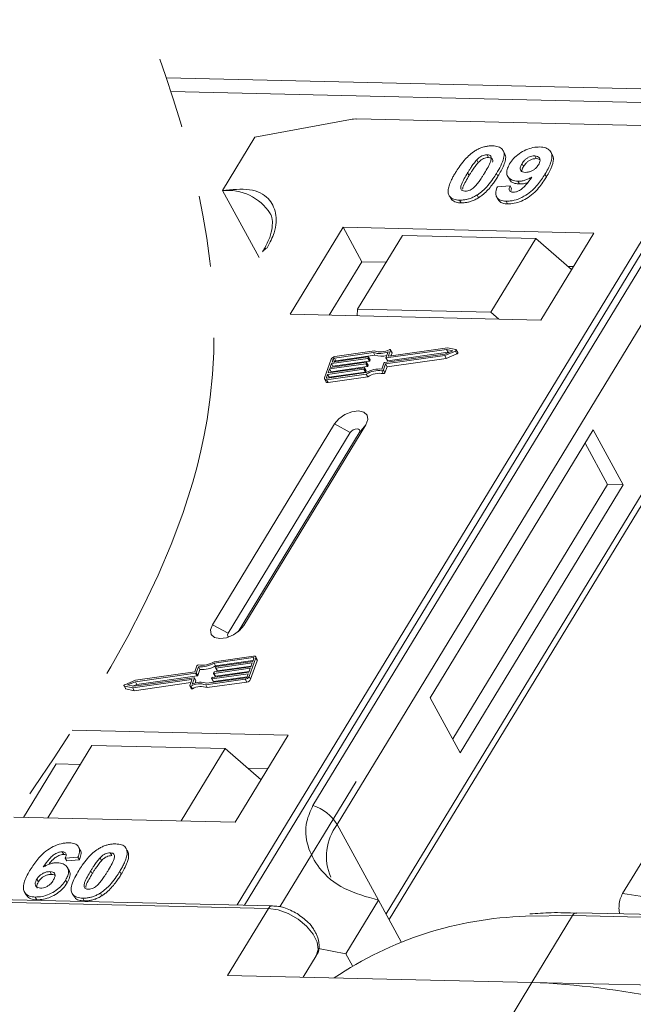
# Model space of a CAD drawing. Header units: millimetres. Extents: x 1678 to 3141, y 466 to 1499.
# Tile 74 of 81: x 2858 to 2886, y 1262 to 1307. Entities that reach past the tile are written whole.
import ezdxf

# ---------------------------------------------------------------- set-up
doc = ezdxf.new("R2010")
doc.units = ezdxf.units.MM
doc.linetypes.add('PHANTOM2', pattern=[31.75, 15.875, -3.175, 3.175, -3.175, 3.175, -3.175])

msp = doc.modelspace()

# ---------------------------------------------------------------- linework, layer by layer
at = {"color": 7, "linetype": 'Continuous', "lineweight": 15}
for p, q in [((2891.799, 1303.763), (2864.342, 1304.393)), ((2864.552, 1303.765), (2891.785, 1303.141)), ((2868.403, 1301.685), (2872.78, 1302.491)), ((2873.066, 1302.512), (2889.282, 1302.14)), ((2889.282, 1302.14), (2867.586, 1266.483)), ((2867.919, 1266.475), (2889.599, 1302.105)), ((2868.403, 1301.685), (2866.909, 1299.23)), ((2879.042, 1300.871), (2879.111, 1300.745)), ((2879.839, 1300.942), (2879.77, 1301.068)), ((2881.296, 1300.695), (2881.227, 1300.821)), ((2882.027, 1300.877), (2881.958, 1301.003)), ((2878.57, 1300.638), (2878.639, 1300.512)), ((2880.641, 1300.462), (2880.71, 1300.336)), ((2878.148, 1300.047), (2878.217, 1299.921)), ((2879.54, 1299.886), (2879.471, 1300.012)), ((2881.763, 1299.856), (2881.694, 1299.982)), ((2879.512, 1299.404), (2880.096, 1299.443)), ((2879.987, 1299.882), (2880.056, 1299.756)), ((2880.096, 1299.443), (2880.165, 1299.317)), ((2880.453, 1299.658), (2880.522, 1299.532)), ((2866.909, 1299.23), (2868.591, 1296.155)), ((2878.584, 1299.028), (2878.653, 1298.902)), ((2877.352, 1298.931), (2877.421, 1298.805)), ((2877.777, 1298.794), (2877.846, 1298.668)), ((2879.476, 1298.938), (2879.545, 1298.812)), ((2879.91, 1298.745), (2879.979, 1298.619)), ((2872.44, 1297.547), (2870.012, 1293.558)), ((2883.933, 1297.284), (2872.44, 1297.547)), ((2872.44, 1297.547), (2873.302, 1295.971)), ((2881.505, 1293.294), (2883.933, 1297.284)), ((2875.162, 1297.174), (2873.108, 1293.798)), ((2881.268, 1297.033), (2875.162, 1297.174)), ((2879.214, 1293.658), (2881.268, 1297.033)), ((2881.268, 1297.033), (2882.912, 1295.606)), ((2886.373, 1296.212), (2871.06, 1271.046)), ((2873.302, 1295.971), (2871.808, 1293.516)), ((2874.415, 1295.946), (2873.302, 1295.971)), ((2882.999, 1295.749), (2882.741, 1295.755)), ((2872.168, 1270.169), (2887.481, 1295.335)), ((2873.108, 1293.798), (2873.084, 1293.487)), ((2879.214, 1293.658), (2873.108, 1293.798)), ((2879.582, 1293.338), (2879.214, 1293.658)), ((2870.012, 1293.558), (2881.505, 1293.294)), ((2873.832, 1291.809), (2872.044, 1291.555)), ((2873.886, 1291.884), (2872.07, 1291.626)), ((2873.901, 1291.682), (2873.832, 1291.809)), ((2874.405, 1291.57), (2874.504, 1291.844)), ((2877.181, 1291.947), (2874.422, 1291.556)), ((2874.491, 1291.43), (2877.25, 1291.821)), ((2874.522, 1291.654), (2874.615, 1291.911)), ((2877.225, 1292.021), (2874.539, 1291.64)), ((2874.683, 1291.803), (2874.614, 1291.929)), ((2874.615, 1291.911), (2874.684, 1291.785)), ((2874.636, 1291.653), (2874.684, 1291.785)), ((2877.098, 1291.666), (2877.59, 1291.874)), ((2877.105, 1291.735), (2877.466, 1291.887)), ((2877.466, 1291.887), (2877.181, 1291.947)), ((2877.25, 1291.821), (2877.181, 1291.947)), ((2877.613, 1291.939), (2877.225, 1292.021)), ((2877.25, 1291.821), (2877.29, 1291.813)), ((2877.59, 1291.874), (2877.659, 1291.747)), ((2877.698, 1291.802), (2877.629, 1291.928)), ((2871.894, 1291.5), (2871.588, 1290.649)), ((2871.846, 1291.123), (2873.506, 1291.358)), ((2873.57, 1291.536), (2871.909, 1291.3)), ((2871.935, 1291.371), (2873.595, 1291.607)), ((2871.986, 1291.513), (2871.935, 1291.371)), ((2871.978, 1291.174), (2873.639, 1291.41)), ((2872.054, 1291.388), (2871.986, 1291.513)), ((2872.044, 1291.555), (2872.113, 1291.429)), ((2872.113, 1291.429), (2873.901, 1291.682)), ((2873.522, 1291.344), (2873.51, 1291.308)), ((2873.591, 1291.227), (2873.522, 1291.353)), ((2873.591, 1291.218), (2873.522, 1291.344)), ((2873.639, 1291.41), (2873.57, 1291.536)), ((2873.612, 1291.592), (2873.599, 1291.557)), ((2873.668, 1291.431), (2873.599, 1291.557)), ((2873.68, 1291.475), (2873.611, 1291.601)), ((2873.681, 1291.466), (2873.612, 1291.592)), ((2873.668, 1291.431), (2873.681, 1291.466)), ((2874.218, 1291.048), (2874.316, 1291.322)), ((2874.345, 1291.343), (2877.105, 1291.735)), ((2874.389, 1291.282), (2877.098, 1291.666)), ((2874.406, 1291.561), (2874.475, 1291.435)), ((2874.491, 1291.43), (2874.422, 1291.556)), ((2874.458, 1291.156), (2877.167, 1291.54)), ((2874.53, 1291.64), (2874.522, 1291.654)), ((2877.167, 1291.54), (2877.098, 1291.666)), ((2877.167, 1291.54), (2877.659, 1291.747)), ((2871.713, 1290.633), (2873.501, 1290.886)), ((2873.391, 1291.039), (2871.731, 1290.803)), ((2871.756, 1290.874), (2873.417, 1291.11)), ((2871.82, 1291.052), (2871.756, 1290.874)), ((2871.8, 1290.677), (2873.46, 1290.913)), ((2873.48, 1291.287), (2871.82, 1291.052)), ((2871.889, 1290.926), (2871.82, 1291.052)), ((2871.909, 1291.3), (2871.846, 1291.123)), ((2871.877, 1290.891), (2871.889, 1290.926)), ((2871.889, 1290.926), (2873.549, 1291.161)), ((2871.978, 1291.174), (2871.909, 1291.3)), ((2871.966, 1291.14), (2871.978, 1291.174)), ((2873.46, 1290.913), (2873.391, 1291.039)), ((2873.433, 1291.096), (2873.421, 1291.06)), ((2873.489, 1290.934), (2873.421, 1291.06)), ((2873.502, 1290.979), (2873.433, 1291.105)), ((2873.433, 1291.096), (2873.502, 1290.969)), ((2873.549, 1291.161), (2873.48, 1291.287)), ((2873.489, 1290.934), (2873.502, 1290.969)), ((2873.579, 1291.182), (2873.51, 1291.308)), ((2873.579, 1291.182), (2873.591, 1291.218)), ((2874.213, 1290.966), (2874.282, 1290.84)), ((2874.29, 1291.007), (2874.389, 1291.282)), ((2874.359, 1290.881), (2874.29, 1291.007)), ((2874.359, 1290.881), (2874.458, 1291.156)), ((2874.458, 1291.156), (2874.389, 1291.282)), ((2889.723, 1291.237), (2874.41, 1266.072)), ((2871.59, 1290.594), (2871.659, 1290.468)), ((2871.731, 1290.803), (2871.68, 1290.662)), ((2871.68, 1290.662), (2871.696, 1290.633)), ((2871.688, 1290.562), (2873.504, 1290.82)), ((2871.757, 1290.436), (2871.688, 1290.562)), ((2871.8, 1290.677), (2871.731, 1290.803)), ((2871.757, 1290.436), (2873.573, 1290.693)), ((2871.788, 1290.643), (2871.8, 1290.677)), ((2873.573, 1290.693), (2873.504, 1290.82)), ((2874.553, 1265.811), (2889.756, 1290.796)), ((2872.052, 1288.532), (2866.45, 1279.325)), ((2867.887, 1279.292), (2873.489, 1288.499)), ((2872.052, 1288.532), (2872.773, 1288.142)), ((2873.489, 1288.499), (2873.182, 1288.132)), ((2883.905, 1288.26), (2876.435, 1275.984)), ((2885.284, 1285.738), (2883.905, 1288.26)), ((2872.773, 1288.142), (2867.171, 1278.935)), ((2867.63, 1279.008), (2873.182, 1288.132)), ((2884.566, 1285.755), (2883.531, 1287.646)), ((2877.469, 1274.092), (2884.566, 1285.755)), ((2877.814, 1273.462), (2885.284, 1285.738)), ((2885.284, 1285.738), (2884.566, 1285.755)), ((2867.171, 1278.935), (2866.45, 1279.325)), ((2867.887, 1279.292), (2867.698, 1279.066)), ((2868.343, 1277.891), (2866.526, 1277.634)), ((2868.317, 1277.821), (2866.529, 1277.567)), ((2868.136, 1276.953), (2868.442, 1277.805)), ((2868.299, 1277.65), (2868.35, 1277.792)), ((2868.344, 1277.773), (2868.317, 1277.821)), ((2868.51, 1277.733), (2868.441, 1277.86)), ((2868.442, 1277.805), (2868.511, 1277.679)), ((2865.74, 1277.446), (2865.642, 1277.171)), ((2865.813, 1277.405), (2865.714, 1277.131)), ((2865.882, 1277.279), (2865.813, 1277.405)), ((2868.185, 1277.331), (2866.525, 1277.095)), ((2866.598, 1277.441), (2866.529, 1277.567)), ((2866.55, 1277.166), (2868.21, 1277.401)), ((2866.597, 1277.358), (2866.61, 1277.393)), ((2866.597, 1277.348), (2866.666, 1277.222)), ((2866.598, 1277.441), (2868.312, 1277.684)), ((2868.274, 1277.579), (2866.614, 1277.343)), ((2866.683, 1277.217), (2866.614, 1277.343)), ((2866.639, 1277.414), (2868.299, 1277.65)), ((2866.683, 1277.217), (2868.223, 1277.436)), ((2868.121, 1277.153), (2868.185, 1277.331)), ((2868.205, 1276.827), (2868.511, 1277.679)), ((2868.21, 1277.401), (2868.274, 1277.579)), ((2862.849, 1276.506), (2865.609, 1276.897)), ((2865.685, 1277.11), (2862.926, 1276.718)), ((2865.642, 1277.171), (2862.932, 1276.787)), ((2862.995, 1276.592), (2865.754, 1276.984)), ((2865.625, 1276.883), (2865.527, 1276.609)), ((2865.694, 1276.766), (2865.625, 1276.892)), ((2865.694, 1276.757), (2865.625, 1276.883)), ((2865.754, 1276.984), (2865.685, 1277.11)), ((2865.783, 1277.005), (2865.714, 1277.131)), ((2865.783, 1277.005), (2865.882, 1277.279)), ((2866.198, 1276.645), (2867.986, 1276.898)), ((2866.419, 1276.861), (2866.432, 1276.897)), ((2868.096, 1277.082), (2866.435, 1276.847)), ((2866.461, 1276.917), (2868.121, 1277.153)), ((2866.504, 1276.72), (2868.044, 1276.939)), ((2866.508, 1277.109), (2866.521, 1277.145)), ((2866.508, 1277.1), (2866.577, 1276.974)), ((2866.594, 1276.969), (2866.525, 1277.095)), ((2866.594, 1276.969), (2868.133, 1277.187)), ((2868.045, 1276.94), (2868.096, 1277.082)), ((2868.205, 1276.827), (2868.136, 1276.953)), ((2862.402, 1276.525), (2862.471, 1276.399)), ((2862.417, 1276.514), (2862.805, 1276.432)), ((2862.486, 1276.388), (2862.417, 1276.514)), ((2862.932, 1276.787), (2862.441, 1276.58)), ((2862.926, 1276.718), (2862.564, 1276.566)), ((2862.564, 1276.566), (2862.849, 1276.506)), ((2862.805, 1276.432), (2865.492, 1276.814)), ((2862.874, 1276.306), (2862.805, 1276.432)), ((2862.809, 1276.514), (2862.995, 1276.592)), ((2862.874, 1276.306), (2865.463, 1276.674)), ((2862.995, 1276.592), (2862.926, 1276.718)), ((2865.508, 1276.799), (2865.416, 1276.542)), ((2865.416, 1276.524), (2865.485, 1276.398)), ((2865.539, 1276.394), (2865.47, 1276.52)), ((2865.505, 1276.79), (2865.492, 1276.814)), ((2865.656, 1276.652), (2865.694, 1276.757)), ((2866.144, 1276.57), (2867.961, 1276.828)), ((2866.213, 1276.444), (2866.144, 1276.57)), ((2866.213, 1276.444), (2868.03, 1276.701)), ((2866.419, 1276.852), (2866.488, 1276.726)), ((2866.504, 1276.72), (2866.435, 1276.847)), ((2867.961, 1276.828), (2868.03, 1276.701)), ((2862.486, 1276.388), (2862.874, 1276.306)), ((2876.435, 1275.984), (2877.814, 1273.462)), ((2869.927, 1274.266), (2860.027, 1274.493)), ((2867.499, 1270.276), (2869.927, 1274.266)), ((2860.932, 1273.788), (2858.915, 1270.473)), ((2860.932, 1273.788), (2867.038, 1273.648)), ((2865.021, 1270.333), (2867.038, 1273.648)), ((2867.038, 1273.648), (2868.682, 1272.221)), ((2859.296, 1272.954), (2857.802, 1270.499)), ((2860.409, 1272.928), (2859.296, 1272.954)), ((2868.993, 1272.731), (2868.069, 1272.753)), ((2873.041, 1272.14), (2869.548, 1266.401)), ((2857.351, 1270.509), (2867.499, 1270.276)), ((2872.168, 1270.169), (2874.065, 1266.703)), ((2859.571, 1268.923), (2859.64, 1268.797)), ((2860.393, 1269.011), (2860.324, 1269.138)), ((2861.774, 1268.873), (2861.843, 1268.747)), ((2862.455, 1269.134), (2862.449, 1269.145)), ((2862.527, 1269.014), (2862.596, 1268.888)), ((2885.25, 1267.001), (2886.371, 1268.842)), ((2860.289, 1268.672), (2859.705, 1268.633)), ((2859.705, 1268.633), (2859.774, 1268.507)), ((2859.774, 1268.507), (2860.358, 1268.546)), ((2860.289, 1268.672), (2860.358, 1268.546)), ((2861.372, 1268.513), (2861.303, 1268.639)), ((2859.006, 1268.011), (2859.075, 1267.885)), ((2859.883, 1268.065), (2859.815, 1268.191)), ((2860.88, 1268.046), (2860.949, 1267.92)), ((2862.206, 1268.016), (2862.275, 1267.89)), ((2858.407, 1267.666), (2858.476, 1267.54)), ((2859.727, 1267.625), (2859.796, 1267.499)), ((2857.842, 1267.075), (2857.911, 1266.949)), ((2860.029, 1267.009), (2860.098, 1266.883)), ((2861.317, 1267.03), (2861.386, 1266.903)), ((2854.608, 1266.652), (2869.017, 1266.321)), ((2869.199, 1266.446), (2854.699, 1266.778)), ((2858.336, 1266.845), (2858.405, 1266.719)), ((2860.51, 1266.795), (2860.579, 1266.669)), ((2874.065, 1266.703), (2872.571, 1264.247)), ((2874.065, 1266.703), (2875.107, 1264.797)), ((2869.017, 1266.321), (2867.149, 1263.252)), ((2917.326, 1265.341), (2883.143, 1266.126)), ((2880.801, 1265.963), (2882.96, 1266.001)), ((2881.093, 1262.932), (2882.96, 1266.001)), ((2882.96, 1266.001), (2917.143, 1265.217)), ((2871.308, 1264.489), (2872.571, 1264.247)), ((2872.571, 1264.247), (2872.87, 1263.7)), ((2871.21, 1264.145), (2870.618, 1263.172)), ((2870.618, 1263.172), (2871.21, 1264.145)), ((2867.149, 1263.252), (2881.093, 1262.932)), ((2881.093, 1262.932), (2879.412, 1260.17)), ((2895.036, 1262.612), (2881.093, 1262.932))]:
    msp.add_line(p, q, dxfattribs=at)
at = {"color": 7, "linetype": 'Continuous', "lineweight": 15, "flags": 128}
for points in [[(2874.561, 1291.933), (2874.572, 1291.938), (2874.584, 1291.94), (2874.595, 1291.94), (2874.604, 1291.938), (2874.611, 1291.933), (2874.615, 1291.927), (2874.616, 1291.919), (2874.615, 1291.911)], [(2877.613, 1291.939), (2877.623, 1291.935), (2877.629, 1291.929), (2877.631, 1291.92), (2877.629, 1291.91), (2877.624, 1291.9), (2877.615, 1291.889), (2877.603, 1291.881), (2877.59, 1291.874)], [(2877.659, 1291.747), (2877.672, 1291.754), (2877.684, 1291.763), (2877.693, 1291.774), (2877.698, 1291.784), (2877.7, 1291.794), (2877.698, 1291.802)], [(2873.506, 1291.358), (2873.51, 1291.359), (2873.514, 1291.358), (2873.518, 1291.357), (2873.52, 1291.355), (2873.522, 1291.353), (2873.523, 1291.35), (2873.523, 1291.347), (2873.522, 1291.344)], [(2873.595, 1291.607), (2873.599, 1291.607), (2873.603, 1291.606), (2873.607, 1291.605), (2873.609, 1291.604), (2873.611, 1291.601), (2873.612, 1291.599), (2873.612, 1291.595), (2873.612, 1291.592)], [(2874.422, 1291.556), (2874.417, 1291.555), (2874.414, 1291.556), (2874.41, 1291.557), (2874.408, 1291.559), (2874.406, 1291.561), (2874.405, 1291.564), (2874.405, 1291.567), (2874.405, 1291.57)], [(2874.539, 1291.64), (2874.535, 1291.639), (2874.531, 1291.64), (2874.527, 1291.641), (2874.525, 1291.643), (2874.523, 1291.645), (2874.522, 1291.648), (2874.522, 1291.651), (2874.522, 1291.654)], [(2873.417, 1291.11), (2873.421, 1291.11), (2873.425, 1291.11), (2873.428, 1291.109), (2873.431, 1291.107), (2873.433, 1291.105), (2873.434, 1291.102), (2873.434, 1291.099), (2873.433, 1291.096)], [(2871.688, 1290.562), (2871.662, 1290.56), (2871.638, 1290.562), (2871.618, 1290.569), (2871.602, 1290.579), (2871.59, 1290.593), (2871.584, 1290.609), (2871.584, 1290.628), (2871.588, 1290.649)], [(2871.68, 1290.662), (2871.678, 1290.655), (2871.679, 1290.648), (2871.681, 1290.643), (2871.684, 1290.638), (2871.69, 1290.635), (2871.697, 1290.633), (2871.704, 1290.632), (2871.713, 1290.633)], [(2873.489, 1288.499), (2873.577, 1288.735), (2873.543, 1288.938), (2873.391, 1289.076), (2873.144, 1289.129), (2872.841, 1289.089), (2872.527, 1288.961), (2872.25, 1288.765), (2872.052, 1288.532)], [(2873.182, 1288.132), (2873.207, 1288.2), (2873.197, 1288.257), (2873.154, 1288.297), (2873.084, 1288.312), (2872.998, 1288.3), (2872.908, 1288.264), (2872.829, 1288.208), (2872.773, 1288.142)], [(2866.45, 1279.325), (2866.362, 1279.089), (2866.396, 1278.886), (2866.548, 1278.748), (2866.795, 1278.695), (2867.098, 1278.735), (2867.412, 1278.863), (2867.689, 1279.058), (2867.887, 1279.292)], [(2867.171, 1278.935), (2867.145, 1278.868), (2867.155, 1278.81), (2867.199, 1278.77), (2867.203, 1278.768)], [(2868.35, 1277.792), (2868.352, 1277.798), (2868.352, 1277.805), (2868.35, 1277.81), (2868.346, 1277.815), (2868.341, 1277.818), (2868.334, 1277.82), (2868.326, 1277.821), (2868.317, 1277.821)], [(2868.343, 1277.891), (2868.369, 1277.893), (2868.393, 1277.891), (2868.413, 1277.884), (2868.429, 1277.874), (2868.44, 1277.86), (2868.446, 1277.844), (2868.447, 1277.825), (2868.442, 1277.805)], [(2866.614, 1277.343), (2866.609, 1277.343), (2866.605, 1277.343), (2866.602, 1277.344), (2866.599, 1277.346), (2866.598, 1277.348), (2866.597, 1277.351), (2866.596, 1277.354), (2866.597, 1277.358)], [(2865.609, 1276.897), (2865.613, 1276.898), (2865.617, 1276.897), (2865.62, 1276.896), (2865.623, 1276.895), (2865.625, 1276.892), (2865.626, 1276.89), (2865.626, 1276.886), (2865.625, 1276.883)], [(2866.525, 1277.095), (2866.52, 1277.095), (2866.516, 1277.095), (2866.513, 1277.096), (2866.51, 1277.098), (2866.508, 1277.1), (2866.507, 1277.103), (2866.507, 1277.106), (2866.508, 1277.109)], [(2862.417, 1276.514), (2862.408, 1276.518), (2862.402, 1276.524), (2862.399, 1276.533), (2862.401, 1276.543), (2862.407, 1276.553), (2862.416, 1276.564), (2862.427, 1276.573), (2862.441, 1276.58)], [(2865.47, 1276.52), (2865.458, 1276.515), (2865.446, 1276.513), (2865.436, 1276.513), (2865.426, 1276.515), (2865.42, 1276.52), (2865.415, 1276.526), (2865.414, 1276.534), (2865.416, 1276.542)], [(2865.492, 1276.814), (2865.496, 1276.814), (2865.5, 1276.813), (2865.503, 1276.812), (2865.506, 1276.811), (2865.508, 1276.808), (2865.509, 1276.806), (2865.509, 1276.802), (2865.508, 1276.799)], [(2866.435, 1276.847), (2866.431, 1276.846), (2866.427, 1276.847), (2866.424, 1276.848), (2866.421, 1276.849), (2866.419, 1276.852), (2866.418, 1276.855), (2866.418, 1276.858), (2866.419, 1276.861)], [(2865.485, 1276.398), (2865.489, 1276.394), (2865.495, 1276.389), (2865.505, 1276.387), (2865.515, 1276.387), (2865.527, 1276.389), (2865.539, 1276.394)], [(2869.017, 1266.321), (2869.463, 1266.257), (2869.931, 1266.09), (2870.379, 1265.835), (2870.77, 1265.512), (2871.068, 1265.151), (2871.25, 1264.782), (2871.298, 1264.437), (2871.21, 1264.145)]]:
    msp.add_lwpolyline(points, dxfattribs=at)
at = {"color": 7, "linetype": 'Continuous', "lineweight": 15}
for centre, radius, start, end in [((2873.026, 1301.108), 1.404, 88.3644, 100.0749), ((2867.149, 1296.922), 2.32, 32.7281, 95.9449), ((2869.167, 1296.168), 0.486, 114.0472, 148.0355), ((2874.123, 1292.668), 0.907, 251.2927, 294.8085), ((2874.168, 1292.652), 0.819, 249.8549, 298.6145), ((2874.664, 1291.793), 0.0214, 336.1246, 26.8104), ((2872.099, 1291.399), 0.229, 97.4207, 153.8527), ((2872.054, 1291.479), 0.0762, 97.4207, 153.8527), ((2872.123, 1291.352), 0.0769, 97.5763, 152.4403), ((2873.565, 1291.573), 0.0381, 277.4207, 333.8527), ((2873.634, 1291.447), 0.0381, 277.4207, 333.8527), ((2873.67, 1291.47), 0.011, 336.9348, 26.0002), ((2874.183, 1292.485), 0.85, 250.6487, 287.8017), ((2874.35, 1291.305), 0.0381, 97.4207, 153.8527), ((2874.486, 1291.444), 0.0149, 216.6597, 287.1115), ((2873.386, 1291.077), 0.0381, 277.4207, 333.8527), ((2873.455, 1290.951), 0.0381, 277.4207, 333.8527), ((2873.476, 1291.325), 0.0381, 277.4207, 333.8527), ((2874.104, 1289.88), 1.173, 84.4424, 120.9301), ((2873.492, 1290.974), 0.011, 336.9348, 26.0002), ((2874.047, 1289.982), 0.998, 80.3986, 122.9491), ((2873.544, 1291.199), 0.0381, 277.4207, 333.8527), ((2873.581, 1291.222), 0.011, 336.9348, 26.0002), ((2874.224, 1291.039), 0.0736, 261.7629, 334.647), ((2874.293, 1290.913), 0.0736, 261.7629, 334.647), ((2871.73, 1290.521), 0.0892, 216.6597, 287.1115), ((2874.116, 1289.856), 0.998, 80.3986, 122.9491), ((2865.807, 1277.414), 0.0736, 81.7629, 154.647), ((2865.926, 1278.573), 1.173, 264.4424, 300.9301), ((2865.984, 1278.471), 0.998, 260.3986, 302.9491), ((2865.995, 1278.447), 1.173, 264.4424, 300.9301), ((2866.644, 1277.376), 0.0381, 97.4207, 153.8527), ((2868.45, 1277.704), 0.0661, 336.9348, 26.0002), ((2865.68, 1277.148), 0.0381, 277.4207, 333.8527), ((2865.749, 1277.022), 0.0381, 277.4207, 333.8527), ((2866.466, 1276.88), 0.0381, 97.4207, 153.8527), ((2866.555, 1277.128), 0.0381, 97.4207, 153.8527), ((2866.589, 1276.983), 0.0149, 216.6597, 287.1115), ((2866.678, 1277.231), 0.0149, 216.6597, 287.1115), ((2867.931, 1277.054), 0.229, 277.4207, 333.8527), ((2867.976, 1276.974), 0.0762, 277.4207, 333.8527), ((2865.862, 1275.801), 0.819, 69.8549, 118.6145), ((2865.907, 1275.785), 0.907, 71.2927, 114.8085), ((2865.931, 1275.675), 0.819, 69.8549, 118.6145), ((2865.684, 1276.761), 0.011, 336.9348, 26.0002), ((2866.5, 1276.735), 0.0149, 216.6597, 287.1115), ((2868, 1276.928), 0.229, 277.4207, 333.8527), ((2862.489, 1276.409), 0.0212, 210.2186, 262.8226), ((2870.418, 1269.097), 2.052, 31.4947, 71.765), ((2874.114, 1268.706), 2.434, 143.0587, 202.974), ((2869.209, 1266.235), 0.21, 92.0598, 156.0028), ((2883.16, 1265.905), 0.221, 94.3757, 154.3004), ((2881.269, 1249.497), 16.472, 91.6287, 124.0831), ((2879.516, 1225.076), 37.889, 68.9709, 87.6149)]:
    msp.add_arc(centre, radius, start, end, dxfattribs=at)
at = {"color": 3, "linetype": 'PHANTOM2', "lineweight": 9, "ltscale": 1.030123}
msp.add_spline([(2855.638, 1322.976), (2866.211, 1288.738), (2842.546, 1243.928), (2853.119, 1209.69)], degree=3, dxfattribs=at)
at = {"color": 7, "linetype": 'Continuous', "lineweight": 15}
for points, knots in [([(2878.484, 1301.046), (2878.534, 1301.076), (2878.637, 1301.137), (2878.802, 1301.206), (2878.968, 1301.253), (2879.104, 1301.274), (2879.211, 1301.281), (2879.264, 1301.281), (2879.291, 1301.281)], [0, 0, 0, 0, 0.193776, 0.3936, 0.587864, 0.788908, 0.894169, 1, 1, 1, 1]), ([(2879.291, 1301.281), (2879.384, 1301.272), (2879.572, 1301.255), (2879.751, 1301.128), (2879.836, 1300.943), (2879.792, 1300.57), (2879.607, 1300.249), (2879.471, 1300.012)], [0, 0, 0, 0, 0.147566, 0.296688, 0.431278, 0.580404, 1, 1, 1, 1]), ([(2877.595, 1300.06), (2877.647, 1300.142), (2877.764, 1300.328), (2878.013, 1300.651), (2878.272, 1300.908), (2878.463, 1301.033), (2878.484, 1301.046)], [0, 0, 0, 0, 0.236731, 0.537555, 0.949668, 1, 1, 1, 1]), ([(2878.57, 1300.638), (2878.612, 1300.68), (2878.682, 1300.748), (2878.806, 1300.824), (2878.92, 1300.862), (2878.997, 1300.871), (2879.037, 1300.871), (2879.042, 1300.871)], [0, 0, 0, 0, 0.334804, 0.542561, 0.750382, 0.970721, 1, 1, 1, 1]), ([(2879.042, 1300.871), (2879.08, 1300.867), (2879.15, 1300.859), (2879.216, 1300.81), (2879.242, 1300.718), (2879.208, 1300.548), (2879.086, 1300.306), (2878.977, 1300.122), (2878.921, 1300.029)], [0, 0, 0, 0, 0.1046136, 0.1888141, 0.2735119, 0.444127, 0.7194809, 1, 1, 1, 1]), ([(2879.54, 1299.886), (2879.588, 1299.968), (2879.738, 1300.223), (2879.883, 1300.561), (2879.906, 1300.838), (2879.844, 1300.914), (2879.827, 1300.935)], [0, 0, 0, 0, 0.220552, 0.687786, 0.91457, 1, 1, 1, 1]), ([(2880.074, 1300.451), (2880.13, 1300.533), (2880.242, 1300.699), (2880.504, 1300.929), (2880.815, 1301.106), (2881.154, 1301.219), (2881.359, 1301.227), (2881.465, 1301.231)], [0, 0, 0, 0, 0.197927, 0.397728, 0.597413, 0.790584, 1, 1, 1, 1]), ([(2880.641, 1300.462), (2880.677, 1300.515), (2880.733, 1300.6), (2880.853, 1300.709), (2880.972, 1300.773), (2881.102, 1300.816), (2881.182, 1300.819), (2881.227, 1300.821)], [0, 0, 0, 0, 0.2913202, 0.4655393, 0.6416315, 0.798664, 1, 1, 1, 1]), ([(2881.227, 1300.821), (2881.273, 1300.816), (2881.366, 1300.805), (2881.447, 1300.73), (2881.481, 1300.631), (2881.454, 1300.518), (2881.413, 1300.444), (2881.394, 1300.41)], [0, 0, 0, 0, 0.207955, 0.420406, 0.62732, 0.827707, 1, 1, 1, 1]), ([(2881.465, 1301.231), (2881.558, 1301.222), (2881.745, 1301.205), (2881.929, 1301.074), (2882.024, 1300.882), (2881.997, 1300.55), (2881.846, 1300.237), (2881.716, 1300.019), (2881.694, 1299.982)], [0, 0, 0, 0, 0.148288, 0.2977445, 0.4437132, 0.6077915, 0.9347078, 1, 1, 1, 1]), ([(2881.763, 1299.856), (2881.811, 1299.938), (2881.956, 1300.185), (2882.084, 1300.519), (2882.092, 1300.783), (2882.029, 1300.855), (2882.016, 1300.87)], [0, 0, 0, 0, 0.227122, 0.68486, 0.934898, 1, 1, 1, 1]), ([(2878.148, 1300.047), (2878.173, 1300.088), (2878.224, 1300.17), (2878.295, 1300.281), (2878.363, 1300.379), (2878.426, 1300.466), (2878.492, 1300.553), (2878.544, 1300.61), (2878.57, 1300.638)], [0, 0, 0, 0, 0.205942, 0.411959, 0.558149, 0.704502, 0.851801, 1, 1, 1, 1]), ([(2878.217, 1299.921), (2878.242, 1299.962), (2878.293, 1300.044), (2878.364, 1300.155), (2878.432, 1300.253), (2878.495, 1300.34), (2878.561, 1300.427), (2878.613, 1300.484), (2878.639, 1300.512)], [0, 0, 0, 0, 0.2059417, 0.4119594, 0.558149, 0.7045024, 0.8518015, 1, 1, 1, 1]), ([(2878.639, 1300.512), (2878.681, 1300.554), (2878.751, 1300.622), (2878.875, 1300.698), (2878.989, 1300.736), (2879.066, 1300.745), (2879.106, 1300.745), (2879.111, 1300.745)], [0, 0, 0, 0, 0.334804, 0.542561, 0.750382, 0.970721, 1, 1, 1, 1]), ([(2879.111, 1300.745), (2879.149, 1300.741), (2879.219, 1300.733), (2879.284, 1300.684), (2879.307, 1300.616), (2879.295, 1300.563), (2879.289, 1300.536)], [0, 0, 0, 0, 0.293658, 0.530016, 0.767769, 1, 1, 1, 1]), ([(2880.453, 1299.658), (2880.36, 1299.668), (2880.174, 1299.688), (2880.002, 1299.826), (2879.925, 1300.018), (2879.958, 1300.238), (2880.039, 1300.387), (2880.074, 1300.451)], [0, 0, 0, 0, 0.2101886, 0.4217733, 0.6236035, 0.8370344, 1, 1, 1, 1]), ([(2880.795, 1300.065), (2880.749, 1300.07), (2880.662, 1300.079), (2880.58, 1300.139), (2880.549, 1300.221), (2880.57, 1300.333), (2880.615, 1300.414), (2880.641, 1300.462)], [0, 0, 0, 0, 0.213937, 0.398075, 0.583091, 0.751666, 1, 1, 1, 1]), ([(2880.71, 1300.336), (2880.746, 1300.389), (2880.802, 1300.474), (2880.922, 1300.583), (2881.041, 1300.647), (2881.171, 1300.69), (2881.251, 1300.693), (2881.296, 1300.695)], [0, 0, 0, 0, 0.29132, 0.465539, 0.641632, 0.798664, 1, 1, 1, 1]), ([(2881.394, 1300.41), (2881.361, 1300.361), (2881.306, 1300.279), (2881.181, 1300.177), (2881.053, 1300.112), (2880.918, 1300.069), (2880.836, 1300.067), (2880.795, 1300.065)], [0, 0, 0, 0, 0.267394, 0.447214, 0.627122, 0.813065, 1, 1, 1, 1]), ([(2881.296, 1300.695), (2881.344, 1300.691), (2881.417, 1300.685), (2881.455, 1300.646), (2881.469, 1300.633)], [0, 0, 0, 0, 0.652821, 1, 1, 1, 1]), ([(2877.274, 1299.061), (2877.266, 1299.095), (2877.25, 1299.164), (2877.26, 1299.311), (2877.31, 1299.501), (2877.401, 1299.709), (2877.498, 1299.896), (2877.563, 1300.005), (2877.595, 1300.06)], [0, 0, 0, 0, 0.1184406, 0.2393457, 0.4595932, 0.6849248, 0.8422399, 1, 1, 1, 1]), ([(2878.026, 1299.203), (2877.98, 1299.209), (2877.906, 1299.219), (2877.847, 1299.275), (2877.829, 1299.371), (2877.865, 1299.541), (2877.99, 1299.781), (2878.095, 1299.958), (2878.148, 1300.047)], [0, 0, 0, 0, 0.12537, 0.20229, 0.279179, 0.464758, 0.730582, 1, 1, 1, 1]), ([(2877.919, 1299.289), (2877.923, 1299.322), (2877.938, 1299.438), (2878.062, 1299.655), (2878.165, 1299.832), (2878.217, 1299.921)], [0, 0, 0, 0, 0.166989, 0.580698, 1, 1, 1, 1]), ([(2878.921, 1300.029), (2878.896, 1299.989), (2878.846, 1299.907), (2878.774, 1299.796), (2878.706, 1299.697), (2878.643, 1299.61), (2878.576, 1299.522), (2878.524, 1299.465), (2878.498, 1299.437)], [0, 0, 0, 0, 0.20527, 0.410616, 0.55715, 0.703844, 0.851471, 1, 1, 1, 1]), ([(2879.471, 1300.012), (2879.419, 1299.93), (2879.302, 1299.744), (2879.058, 1299.427), (2878.802, 1299.171), (2878.612, 1299.047), (2878.584, 1299.028)], [0, 0, 0, 0, 0.237281, 0.538591, 0.932677, 1, 1, 1, 1]), ([(2881.694, 1299.982), (2881.642, 1299.901), (2881.486, 1299.654), (2881.213, 1299.315), (2880.823, 1299.007), (2880.461, 1298.827), (2880.144, 1298.749), (2879.973, 1298.746), (2879.91, 1298.745)], [0, 0, 0, 0, 0.142337, 0.429127, 0.589943, 0.751205, 0.909895, 1, 1, 1, 1]), ([(2880.628, 1300.115), (2880.631, 1300.141), (2880.638, 1300.211), (2880.682, 1300.288), (2880.71, 1300.336)], [0, 0, 0, 0, 0.366323, 1, 1, 1, 1]), ([(2878.498, 1299.437), (2878.456, 1299.395), (2878.387, 1299.327), (2878.263, 1299.252), (2878.151, 1299.213), (2878.073, 1299.204), (2878.033, 1299.203), (2878.026, 1299.203)], [0, 0, 0, 0, 0.333678, 0.540413, 0.747264, 0.961209, 1, 1, 1, 1]), ([(2878.653, 1298.902), (2878.702, 1298.935), (2878.799, 1299.001), (2878.962, 1299.14), (2879.135, 1299.318), (2879.296, 1299.519), (2879.43, 1299.709), (2879.503, 1299.827), (2879.54, 1299.886)], [0, 0, 0, 0, 0.118595, 0.239509, 0.447458, 0.659935, 0.829685, 1, 1, 1, 1]), ([(2879.979, 1298.619), (2880.08, 1298.623), (2880.282, 1298.63), (2880.617, 1298.74), (2880.947, 1298.918), (2881.324, 1299.232), (2881.578, 1299.561), (2881.725, 1299.796), (2881.763, 1299.856)], [0, 0, 0, 0, 0.14324, 0.28761, 0.430449, 0.591135, 0.89544, 1, 1, 1, 1]), ([(2880.096, 1299.443), (2880.076, 1299.394), (2880.045, 1299.318), (2880.055, 1299.228), (2880.102, 1299.179), (2880.166, 1299.157), (2880.213, 1299.154), (2880.23, 1299.153)], [0, 0, 0, 0, 0.344714, 0.529059, 0.714209, 0.892196, 1, 1, 1, 1]), ([(2880.068, 1299.763), (2880.081, 1299.733), (2880.123, 1299.638), (2880.285, 1299.553), (2880.451, 1299.538), (2880.522, 1299.532)], [0, 0, 0, 0, 0.20752, 0.66568, 1, 1, 1, 1]), ([(2880.23, 1299.153), (2880.271, 1299.155), (2880.353, 1299.16), (2880.499, 1299.218), (2880.664, 1299.32), (2880.877, 1299.54), (2881.008, 1299.725), (2881.097, 1299.852)], [0, 0, 0, 0, 0.112015, 0.224355, 0.367768, 0.565827, 1, 1, 1, 1]), ([(2881.097, 1299.852), (2881.046, 1299.823), (2880.941, 1299.764), (2880.802, 1299.712), (2880.692, 1299.682), (2880.611, 1299.667), (2880.53, 1299.659), (2880.479, 1299.658), (2880.453, 1299.658)], [0, 0, 0, 0, 0.2434912, 0.4962659, 0.6182099, 0.7417038, 0.8701584, 1, 1, 1, 1]), ([(2880.522, 1299.532), (2880.571, 1299.533), (2880.672, 1299.535), (2880.804, 1299.565), (2880.882, 1299.592), (2880.904, 1299.599)], [0, 0, 0, 0, 0.409454, 0.83528, 1, 1, 1, 1]), ([(2868.969, 1296.611), (2869.087, 1296.846), (2869.388, 1297.446), (2869.401, 1298.241), (2869.046, 1298.945), (2868.231, 1299.361), (2867.348, 1299.273), (2866.909, 1299.23)], [0, 0, 0, 0, 0.125713, 0.321276, 0.524466, 0.763484, 1, 1, 1, 1]), ([(2877.777, 1298.794), (2877.73, 1298.796), (2877.635, 1298.801), (2877.509, 1298.832), (2877.402, 1298.883), (2877.334, 1298.946), (2877.294, 1299.007), (2877.281, 1299.043), (2877.274, 1299.061)], [0, 0, 0, 0, 0.192635, 0.388697, 0.582015, 0.783044, 0.890959, 1, 1, 1, 1]), ([(2878.584, 1299.028), (2878.534, 1298.998), (2878.431, 1298.937), (2878.266, 1298.869), (2878.1, 1298.821), (2877.964, 1298.801), (2877.857, 1298.794), (2877.804, 1298.794), (2877.777, 1298.794)], [0, 0, 0, 0, 0.193769, 0.393564, 0.587886, 0.789131, 0.894283, 1, 1, 1, 1]), ([(2879.91, 1298.745), (2879.817, 1298.754), (2879.648, 1298.771), (2879.491, 1298.887), (2879.421, 1299.063), (2879.45, 1299.248), (2879.499, 1299.371), (2879.512, 1299.404)], [0, 0, 0, 0, 0.242788, 0.438865, 0.634801, 0.900936, 1, 1, 1, 1]), ([(2880.126, 1299.176), (2880.128, 1299.202), (2880.132, 1299.247), (2880.155, 1299.296), (2880.165, 1299.317)], [0, 0, 0, 0, 0.569737, 1, 1, 1, 1]), ([(2877.425, 1298.807), (2877.437, 1298.794), (2877.473, 1298.754), (2877.564, 1298.711), (2877.67, 1298.683), (2877.767, 1298.671), (2877.82, 1298.669), (2877.846, 1298.668)], [0, 0, 0, 0, 0.143925, 0.415852, 0.697483, 0.848301, 1, 1, 1, 1]), ([(2877.846, 1298.668), (2877.895, 1298.668), (2877.994, 1298.669), (2878.152, 1298.692), (2878.318, 1298.737), (2878.458, 1298.794), (2878.57, 1298.852), (2878.625, 1298.885), (2878.653, 1298.902)], [0, 0, 0, 0, 0.193594, 0.390501, 0.584817, 0.78683, 0.892868, 1, 1, 1, 1]), ([(2879.548, 1298.814), (2879.584, 1298.767), (2879.653, 1298.674), (2879.827, 1298.627), (2879.941, 1298.621), (2879.979, 1298.619)], [0, 0, 0, 0, 0.415852, 0.802138, 1, 1, 1, 1]), ([(2869.093, 1298.174), (2869.104, 1298.159), (2869.173, 1298.066), (2869.209, 1297.862), (2869.193, 1297.457), (2869.059, 1296.976), (2868.853, 1296.605), (2868.753, 1296.424)], [0, 0, 0, 0, 0.054359, 0.333223, 0.559722, 0.78604, 1, 1, 1, 1]), ([(2871.06, 1271.046), (2870.949, 1270.8), (2870.664, 1270.17), (2870.773, 1269.153), (2871.331, 1268.078), (2872.422, 1267.159), (2873.519, 1266.854), (2874.065, 1266.703)], [0, 0, 0, 0, 0.125713, 0.321276, 0.524466, 0.763484, 1, 1, 1, 1]), ([(2858.107, 1268.094), (2858.159, 1268.175), (2858.315, 1268.422), (2858.588, 1268.761), (2858.977, 1269.069), (2859.339, 1269.249), (2859.657, 1269.327), (2859.828, 1269.33), (2859.89, 1269.331)], [0, 0, 0, 0, 0.142337, 0.429127, 0.589943, 0.751205, 0.909895, 1, 1, 1, 1]), ([(2859.89, 1269.331), (2859.984, 1269.322), (2860.154, 1269.306), (2860.309, 1269.188), (2860.379, 1269.014), (2860.351, 1268.83), (2860.303, 1268.707), (2860.289, 1268.672)], [0, 0, 0, 0, 0.2426908, 0.4390024, 0.635006, 0.8950587, 1, 1, 1, 1]), ([(2861.217, 1269.048), (2861.267, 1269.078), (2861.37, 1269.139), (2861.535, 1269.207), (2861.701, 1269.255), (2861.837, 1269.275), (2861.944, 1269.282), (2861.997, 1269.282), (2862.023, 1269.282)], [0, 0, 0, 0, 0.193776, 0.3936, 0.587864, 0.788908, 0.894169, 1, 1, 1, 1]), ([(2862.023, 1269.282), (2862.071, 1269.279), (2862.166, 1269.274), (2862.292, 1269.244), (2862.4, 1269.193), (2862.466, 1269.13), (2862.507, 1269.068), (2862.52, 1269.033), (2862.527, 1269.014)], [0, 0, 0, 0, 0.192627, 0.388684, 0.582013, 0.783201, 0.891038, 1, 1, 1, 1]), ([(2859.571, 1268.923), (2859.53, 1268.921), (2859.448, 1268.916), (2859.301, 1268.857), (2859.135, 1268.754), (2858.922, 1268.533), (2858.792, 1268.349), (2858.704, 1268.224)], [0, 0, 0, 0, 0.112049, 0.22438, 0.370115, 0.570276, 1, 1, 1, 1]), ([(2858.95, 1268.342), (2858.95, 1268.342), (2859.006, 1268.419), (2859.109, 1268.539), (2859.287, 1268.685), (2859.437, 1268.763), (2859.56, 1268.795), (2859.617, 1268.797), (2859.64, 1268.797)], [0, 0, 0, 0, 0.000071, 0.368569, 0.571075, 0.774891, 0.911654, 1, 1, 1, 1]), ([(2859.705, 1268.633), (2859.725, 1268.681), (2859.757, 1268.756), (2859.746, 1268.846), (2859.7, 1268.897), (2859.635, 1268.919), (2859.588, 1268.922), (2859.571, 1268.923)], [0, 0, 0, 0, 0.33384, 0.524547, 0.716372, 0.891824, 1, 1, 1, 1]), ([(2859.64, 1268.797), (2859.679, 1268.796), (2859.722, 1268.794), (2859.747, 1268.775), (2859.749, 1268.773)], [0, 0, 0, 0, 0.900108, 1, 1, 1, 1]), ([(2860.33, 1268.064), (2860.381, 1268.146), (2860.498, 1268.332), (2860.747, 1268.654), (2861.006, 1268.91), (2861.196, 1269.034), (2861.217, 1269.048)], [0, 0, 0, 0, 0.237381, 0.538918, 0.949082, 1, 1, 1, 1]), ([(2860.358, 1268.546), (2860.385, 1268.626), (2860.44, 1268.786), (2860.447, 1268.953), (2860.393, 1269.006), (2860.39, 1269.009)], [0, 0, 0, 0, 0.481785, 0.969308, 1, 1, 1, 1]), ([(2861.303, 1268.639), (2861.345, 1268.681), (2861.415, 1268.749), (2861.539, 1268.825), (2861.653, 1268.864), (2861.73, 1268.872), (2861.77, 1268.873), (2861.774, 1268.873)], [0, 0, 0, 0, 0.334804, 0.542561, 0.750382, 0.970721, 1, 1, 1, 1]), ([(2861.372, 1268.513), (2861.414, 1268.555), (2861.484, 1268.623), (2861.608, 1268.699), (2861.722, 1268.737), (2861.799, 1268.746), (2861.839, 1268.747), (2861.843, 1268.747)], [0, 0, 0, 0, 0.334804, 0.542561, 0.750382, 0.970721, 1, 1, 1, 1]), ([(2861.774, 1268.873), (2861.814, 1268.868), (2861.882, 1268.86), (2861.947, 1268.812), (2861.974, 1268.724), (2861.944, 1268.556), (2861.822, 1268.312), (2861.71, 1268.124), (2861.653, 1268.029)], [0, 0, 0, 0, 0.1056461, 0.1862213, 0.267042, 0.4315406, 0.7127076, 1, 1, 1, 1]), ([(2862.527, 1269.014), (2862.535, 1268.981), (2862.551, 1268.912), (2862.541, 1268.768), (2862.495, 1268.585), (2862.407, 1268.381), (2862.309, 1268.191), (2862.24, 1268.074), (2862.206, 1268.016)], [0, 0, 0, 0, 0.118432, 0.239329, 0.449434, 0.664178, 0.83182, 1, 1, 1, 1]), ([(2862.275, 1267.89), (2862.323, 1267.972), (2862.431, 1268.155), (2862.567, 1268.456), (2862.635, 1268.718), (2862.604, 1268.853), (2862.596, 1268.888)], [0, 0, 0, 0, 0.236775, 0.527928, 0.878334, 1, 1, 1, 1]), ([(2862.596, 1268.888), (2862.584, 1268.921), (2862.566, 1268.969), (2862.527, 1269.004), (2862.514, 1269.016)], [0, 0, 0, 0, 0.667997, 1, 1, 1, 1]), ([(2858.704, 1268.224), (2858.755, 1268.253), (2858.86, 1268.312), (2858.998, 1268.365), (2859.108, 1268.394), (2859.19, 1268.409), (2859.27, 1268.417), (2859.322, 1268.418), (2859.348, 1268.418)], [0, 0, 0, 0, 0.243654, 0.49576, 0.617892, 0.741503, 0.870025, 1, 1, 1, 1]), ([(2859.348, 1268.418), (2859.441, 1268.408), (2859.627, 1268.388), (2859.797, 1268.25), (2859.875, 1268.061), (2859.845, 1267.842), (2859.763, 1267.692), (2859.727, 1267.625)], [0, 0, 0, 0, 0.210216, 0.421975, 0.620016, 0.831037, 1, 1, 1, 1]), ([(2860.88, 1268.046), (2860.905, 1268.087), (2860.955, 1268.169), (2861.027, 1268.28), (2861.095, 1268.379), (2861.158, 1268.466), (2861.225, 1268.554), (2861.277, 1268.611), (2861.303, 1268.639)], [0, 0, 0, 0, 0.20527, 0.410616, 0.557148, 0.703844, 0.851475, 1, 1, 1, 1]), ([(2860.949, 1267.92), (2860.974, 1267.961), (2861.024, 1268.043), (2861.096, 1268.154), (2861.164, 1268.253), (2861.227, 1268.34), (2861.294, 1268.428), (2861.346, 1268.485), (2861.372, 1268.513)], [0, 0, 0, 0, 0.20527, 0.4106157, 0.5571475, 0.7038444, 0.8514751, 1, 1, 1, 1]), ([(2858.336, 1266.845), (2858.243, 1266.854), (2858.056, 1266.871), (2857.872, 1267.001), (2857.776, 1267.193), (2857.804, 1267.526), (2857.956, 1267.84), (2858.086, 1268.058), (2858.107, 1268.094)], [0, 0, 0, 0, 0.148269, 0.297647, 0.442421, 0.607851, 0.935658, 1, 1, 1, 1]), ([(2858.407, 1267.666), (2858.441, 1267.717), (2858.498, 1267.8), (2858.627, 1267.903), (2858.755, 1267.967), (2858.888, 1268.007), (2858.967, 1268.01), (2859.006, 1268.011)], [0, 0, 0, 0, 0.2767209, 0.4568705, 0.6370074, 0.8240683, 1, 1, 1, 1]), ([(2858.476, 1267.54), (2858.51, 1267.591), (2858.567, 1267.674), (2858.696, 1267.777), (2858.824, 1267.841), (2858.957, 1267.881), (2859.036, 1267.883), (2859.075, 1267.885)], [0, 0, 0, 0, 0.276721, 0.45687, 0.637007, 0.824068, 1, 1, 1, 1]), ([(2859.006, 1268.011), (2859.053, 1268.006), (2859.139, 1267.998), (2859.219, 1267.938), (2859.254, 1267.853), (2859.229, 1267.738), (2859.184, 1267.657), (2859.16, 1267.614)], [0, 0, 0, 0, 0.213757, 0.394944, 0.576585, 0.777311, 1, 1, 1, 1]), ([(2859.075, 1267.885), (2859.124, 1267.882), (2859.191, 1267.878), (2859.23, 1267.845), (2859.241, 1267.836)], [0, 0, 0, 0, 0.715718, 1, 1, 1, 1]), ([(2859.796, 1267.499), (2859.839, 1267.581), (2859.925, 1267.747), (2859.945, 1267.945), (2859.89, 1268.031), (2859.872, 1268.059)], [0, 0, 0, 0, 0.401791, 0.807526, 1, 1, 1, 1]), ([(2860.51, 1266.795), (2860.417, 1266.804), (2860.23, 1266.821), (2860.049, 1266.948), (2859.959, 1267.146), (2860.02, 1267.524), (2860.204, 1267.844), (2860.33, 1268.064)], [0, 0, 0, 0, 0.147528, 0.296569, 0.43214, 0.608737, 1, 1, 1, 1]), ([(2860.759, 1267.204), (2860.713, 1267.21), (2860.639, 1267.22), (2860.579, 1267.275), (2860.561, 1267.37), (2860.596, 1267.538), (2860.721, 1267.778), (2860.826, 1267.956), (2860.88, 1268.046)], [0, 0, 0, 0, 0.125351, 0.202197, 0.279182, 0.459742, 0.727968, 1, 1, 1, 1]), ([(2860.651, 1267.289), (2860.655, 1267.32), (2860.669, 1267.435), (2860.793, 1267.652), (2860.896, 1267.831), (2860.949, 1267.92)], [0, 0, 0, 0, 0.159501, 0.57679, 1, 1, 1, 1]), ([(2861.653, 1268.029), (2861.628, 1267.988), (2861.577, 1267.906), (2861.506, 1267.795), (2861.438, 1267.696), (2861.375, 1267.61), (2861.309, 1267.523), (2861.257, 1267.466), (2861.231, 1267.438)], [0, 0, 0, 0, 0.205942, 0.411959, 0.558149, 0.704502, 0.851801, 1, 1, 1, 1]), ([(2862.206, 1268.016), (2862.154, 1267.934), (2862.037, 1267.748), (2861.792, 1267.43), (2861.536, 1267.173), (2861.345, 1267.048), (2861.317, 1267.03)], [0, 0, 0, 0, 0.236629, 0.537361, 0.932986, 1, 1, 1, 1]), ([(2861.386, 1266.903), (2861.435, 1266.936), (2861.532, 1267.002), (2861.697, 1267.143), (2861.872, 1267.324), (2862.033, 1267.527), (2862.167, 1267.717), (2862.239, 1267.832), (2862.275, 1267.89)], [0, 0, 0, 0, 0.11827, 0.23888, 0.450732, 0.667209, 0.83334, 1, 1, 1, 1]), ([(2858.574, 1267.255), (2858.528, 1267.26), (2858.435, 1267.271), (2858.353, 1267.346), (2858.32, 1267.444), (2858.347, 1267.557), (2858.388, 1267.631), (2858.407, 1267.666)], [0, 0, 0, 0, 0.207905, 0.419981, 0.630626, 0.821735, 1, 1, 1, 1]), ([(2859.727, 1267.625), (2859.671, 1267.543), (2859.559, 1267.377), (2859.297, 1267.146), (2858.981, 1266.967), (2858.641, 1266.856), (2858.438, 1266.849), (2858.336, 1266.845)], [0, 0, 0, 0, 0.197831, 0.3973, 0.59891, 0.798741, 1, 1, 1, 1]), ([(2858.422, 1267.251), (2858.411, 1267.275), (2858.389, 1267.327), (2858.417, 1267.432), (2858.457, 1267.505), (2858.476, 1267.54)], [0, 0, 0, 0, 0.296139, 0.660307, 1, 1, 1, 1]), ([(2858.405, 1266.719), (2858.505, 1266.722), (2858.707, 1266.729), (2859.037, 1266.836), (2859.348, 1267.008), (2859.617, 1267.237), (2859.735, 1267.41), (2859.796, 1267.499)], [0, 0, 0, 0, 0.198208, 0.398397, 0.584963, 0.787074, 1, 1, 1, 1]), ([(2859.16, 1267.614), (2859.125, 1267.561), (2859.069, 1267.477), (2858.949, 1267.368), (2858.829, 1267.303), (2858.698, 1267.26), (2858.618, 1267.256), (2858.574, 1267.255)], [0, 0, 0, 0, 0.2886974, 0.4635526, 0.6399417, 0.8018084, 1, 1, 1, 1]), ([(2861.231, 1267.438), (2861.189, 1267.396), (2861.12, 1267.328), (2860.996, 1267.253), (2860.884, 1267.214), (2860.806, 1267.205), (2860.766, 1267.204), (2860.759, 1267.204)], [0, 0, 0, 0, 0.333678, 0.540413, 0.747264, 0.961209, 1, 1, 1, 1]), ([(2857.921, 1266.955), (2857.95, 1266.908), (2858.017, 1266.798), (2858.208, 1266.731), (2858.356, 1266.722), (2858.405, 1266.719)], [0, 0, 0, 0, 0.338595, 0.784132, 1, 1, 1, 1]), ([(2861.317, 1267.03), (2861.266, 1266.999), (2861.164, 1266.938), (2860.999, 1266.87), (2860.833, 1266.822), (2860.697, 1266.802), (2860.59, 1266.795), (2860.537, 1266.795), (2860.51, 1266.795)], [0, 0, 0, 0, 0.193769, 0.393564, 0.587886, 0.789131, 0.894283, 1, 1, 1, 1]), ([(2885.25, 1267.001), (2885.212, 1266.925), (2885.135, 1266.773), (2885.086, 1266.482), (2885.079, 1266.239), (2885.11, 1266.115), (2885.118, 1266.08)], [0, 0, 0, 0, 0.295987, 0.591974, 0.887961, 1, 1, 1, 1]), ([(2887.626, 1266.023), (2887.559, 1266.115), (2887.359, 1266.389), (2886.647, 1266.824), (2885.801, 1266.931), (2885.25, 1267.001)], [0, 0, 0, 0, 0.152259, 0.448917, 1, 1, 1, 1]), ([(2860.111, 1266.89), (2860.132, 1266.852), (2860.185, 1266.754), (2860.363, 1266.685), (2860.518, 1266.674), (2860.579, 1266.669)], [0, 0, 0, 0, 0.275409, 0.710365, 1, 1, 1, 1]), ([(2860.579, 1266.669), (2860.628, 1266.669), (2860.727, 1266.67), (2860.885, 1266.693), (2861.051, 1266.738), (2861.191, 1266.795), (2861.303, 1266.853), (2861.358, 1266.887), (2861.386, 1266.903)], [0, 0, 0, 0, 0.193594, 0.390501, 0.584817, 0.78683, 0.892868, 1, 1, 1, 1]), ([(2870.331, 1266.087), (2870.131, 1266.19), (2869.852, 1266.334), (2869.466, 1266.428), (2869.295, 1266.434), (2869.201, 1266.438)], [0, 0, 0, 0, 0.538027, 0.74783, 1, 1, 1, 1]), ([(2871.161, 1265.244), (2871.136, 1265.294), (2871.058, 1265.447), (2870.8, 1265.752), (2870.512, 1265.958), (2870.331, 1266.087)], [0, 0, 0, 0, 0.152643, 0.468497, 1, 1, 1, 1]), ([(2883.152, 1266.108), (2882.757, 1266.122), (2882.016, 1266.149), (2881.322, 1266.095), (2880.998, 1266.069)], [0, 0, 0, 0, 0.533839, 1, 1, 1, 1]), ([(2871.208, 1264.164), (2871.221, 1264.18), (2871.329, 1264.307), (2871.361, 1264.649), (2871.303, 1265), (2871.191, 1265.194), (2871.161, 1265.244)], [0, 0, 0, 0, 0.054424, 0.449377, 0.857077, 1, 1, 1, 1])]:
    msp.add_open_spline(points, degree=3, knots=knots, dxfattribs=at)

doc.saveas('drawing.dxf')
